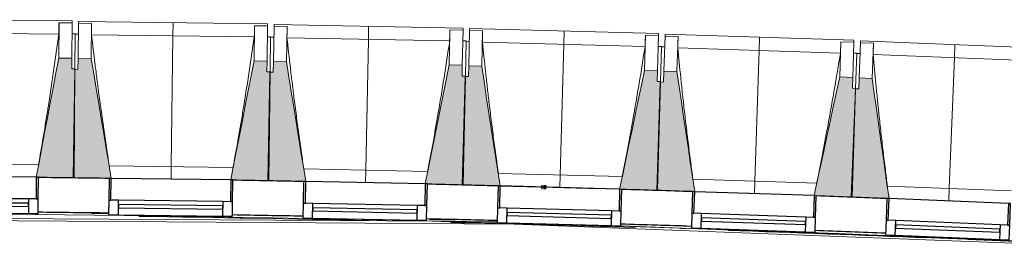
# Model space of a CAD drawing. Header units: millimetres. Extents: x -2845 to 74565, y -36590 to 13748.
# Tile 8 of 75: x 33214 to 37748, y -14446 to -13379. Entities that reach past the tile are written whole.
import ezdxf

# ---------------------------------------------------------------- set-up
doc = ezdxf.new("R2010")
doc.units = ezdxf.units.MM
doc.linetypes.add('Tiret', pattern=[2.5, 1.25, -1.25])
doc.layers.add('A-AREA', color=4, linetype='Tiret', lineweight=100, true_color=0x00ffff)
for name, color, linetype, lineweight in [('A-FLOR', 7, 'Continuous', 25), ('A-FLOR-HRAL', 7, 'Continuous', 18), ('A-GENM', 7, 'Continuous', 18), ('A-GLAZ', 7, 'Continuous', 25), ('I-WALL', 7, 'Continuous', 25), ('MUR', 7, 'Continuous', 25), ('S-BEAM', 7, 'Continuous', 18)]:
    doc.layers.add(name, color=color, linetype=linetype, lineweight=lineweight)

# ---------------------------------------------------------------- blocks, each defined once
blk = doc.blocks.new('20_MUR PREFA_01 - Type 1-3119337-2021_015_1111_DCE_1_50_N0 FINI_CFA_DIS')
at = {"layer": 'A-GENM'}
for p, q in [((0, 722.1), (0, 661.4)), ((0, 661.4), (0, 58.5)), ((0, 0.7), (0, 58.5))]:
    blk.add_line(p, q, dxfattribs=at)
blk = doc.blocks.new('B02_DC_STR_rvt-1-2021_015_1111_DCE_1_50_N0 FINI_CFA_DIS')
at = {"layer": 'S-BEAM', "lineweight": 5, "true_color": 0x787878}
for points in [[(-19704, -14107), (-19700.6, -13606.1), (-19715.6, -13606), (-19715.6, -13556), (-19775.3, -13555.6), (-19878.9, -14105.1), (-19869, -14105.2), (-19869, -14105.9), (-19765.5, -14106.6)], [(-19543.4, -14110.7), (-19543.4, -14110), (-19533.5, -14110), (-19626, -13558.6), (-19686, -13557.8), (-19686.7, -13607.8), (-19701.7, -13607.6), (-19708.4, -14108.5), (-19544.7, -14110.7)], [(-18808.5, -14120.5), (-18801.8, -13619.7), (-18816.8, -13619.5), (-18816.1, -13569.5), (-18876.1, -13568.8), (-18983.3, -14117.5), (-18973.4, -14117.6), (-18973.4, -14118.3), (-18872, -14119.7)], [(-18647.8, -14125.3), (-18647.8, -14124.6), (-18638, -14124.6), (-18726.9, -13572.7), (-18786.8, -13571.5), (-18787.8, -13621.5), (-18802.8, -13621.2), (-18812.8, -14122), (-18649, -14125.2)], [(-17913, -14139.9), (-17903, -13639.1), (-17918, -13638.8), (-17917, -13588.8), (-17977, -13587.6), (-18087.8, -14135.7), (-18077.9, -14135.9), (-18077.9, -14136.6), (-17978.6, -14138.6)], [(-17742.4, -14145.9), (-17827.8, -13592.6), (-17887.8, -13591), (-17889.1, -13641), (-17904.1, -13640.6), (-17917.3, -14141.3), (-17742.4, -14145.9)], [(-17017.6, -14165), (-17004.4, -13664.3), (-17019.4, -13663.9), (-17018.1, -13613.9), (-17078.1, -13612.4), (-17192.6, -14160.4), (-17085.2, -14163.3)], [(-16857.1, -14171.9), (-16857.1, -14171.2), (-16847.3, -14171.2), (-16928.9, -13618.3), (-16988.9, -13616.3), (-16990.5, -13666.3), (-17005.5, -13665.8), (-17022, -14166.4), (-16860.4, -14171.8)], [(-16122.5, -14196.1), (-16106, -13695.4), (-16121, -13694.9), (-16119.4, -13645), (-16179.3, -13643), (-16297.3, -14189.6), (-16287.4, -14189.9), (-16287.4, -14190.6), (-16238.4, -14192.2)], [(-15962, -14203.9), (-15961.8, -14203.2), (-15952.2, -14203.2), (-16030.2, -13649.9), (-16090.2, -13647.5), (-16092.5, -13697.5), (-16107.1, -13696.9), (-16126.9, -14197.4), (-15965.9, -14203.8)]]:
    blk.add_hatch(color=8, dxfattribs=at).paths.add_polyline_path(points)
at = {"layer": 'S-BEAM'}
for p, q in [((-19714.1, -13384.9), (-20584.1, -13378.9)), ((-19774.1, -13393.5), (-19775.3, -13555.6)), ((-19774.2, -13393.8), (-19774.1, -13393.5)), ((-19774.1, -13393.5), (-19714.1, -13393.9)), ((-19714.1, -13393.9), (-19715.3, -13556)), ((-19714.1, -13384.9), (-19714.1, -13393.9)), ((-19686, -13557.8), (-19683.8, -13395.7)), ((-19683.8, -13395.7), (-19683.7, -13386.7)), ((-19683.8, -13395.7), (-19623.8, -13396.5)), ((-18813.8, -13398.3), (-19683.7, -13386.7)), ((-19626, -13558.6), (-19623.8, -13396.5)), ((-19623.8, -13396.5), (-19623.8, -13396.8)), ((-18873.9, -13406.6), (-18876.1, -13568.7)), ((-18874, -13406.8), (-18873.9, -13406.6)), ((-18873.9, -13406.6), (-18813.9, -13407.4)), ((-18813.9, -13407.4), (-18816.1, -13569.5)), ((-18813.8, -13398.3), (-18813.9, -13407.4)), ((-18786.8, -13571.5), (-18783.6, -13409.4)), ((-18783.6, -13409.4), (-18783.4, -13400.4)), ((-18783.6, -13409.4), (-18723.6, -13410.6)), ((-17913.6, -13417.7), (-18783.4, -13400.4)), ((-18726.9, -13572.7), (-18723.6, -13410.6)), ((-18723.6, -13410.6), (-18723.6, -13410.9)), ((-17913.6, -13417.7), (-17913.8, -13426.7)), ((-19774.7, -13445.1), (-20524.2, -13439.9)), ((-19699.5, -13444), (-19714.5, -13443.9)), ((-19699.5, -13444), (-19700.6, -13606.1)), ((-19684.5, -13445.7), (-19699.5, -13445.5)), ((-18874.8, -13458.1), (-19624.3, -13448.1)), ((-18799.6, -13457.6), (-18814.6, -13457.4)), ((-18799.6, -13457.6), (-18801.8, -13619.7)), ((-18784.6, -13459.4), (-18799.6, -13459.1)), ((-17975.1, -13477.1), (-18724.4, -13462.2)), ((-17973.8, -13425.5), (-17977, -13587.6)), ((-17973.8, -13425.5), (-17913.8, -13426.7)), ((-17973.8, -13425.8), (-17973.8, -13425.5)), ((-17913.8, -13426.7), (-17917, -13588.8)), ((-17887.8, -13591), (-17883.5, -13428.9)), ((-17883.5, -13428.9), (-17883.3, -13419.9)), ((-17883.5, -13428.9), (-17823.5, -13430.5)), ((-17013.6, -13442.9), (-17883.3, -13419.9)), ((-17827.8, -13592.6), (-17823.5, -13430.5)), ((-17823.5, -13430.5), (-17823.5, -13430.8)), ((-17073.8, -13450.3), (-17078.1, -13612.4)), ((-17073.8, -13450.3), (-17013.8, -13451.9)), ((-17073.8, -13450.6), (-17073.8, -13450.3)), ((-17013.8, -13451.9), (-17018.1, -13613.9)), ((-17013.6, -13442.9), (-17013.8, -13451.9)), ((-16988.9, -13616.3), (-16983.6, -13454.3)), ((-16983.6, -13454.3), (-16983.3, -13445.3)), ((-16983.6, -13454.3), (-16923.6, -13456.3)), ((-16113.7, -13473.9), (-16983.3, -13445.3)), ((-16928.9, -13618.3), (-16923.6, -13456.3)), ((-16923.6, -13456.3), (-16923.6, -13456.6)), ((-17899.8, -13477), (-17914.8, -13476.7)), ((-17899.8, -13477), (-17903, -13639.1)), ((-17884.8, -13478.9), (-17899.8, -13478.5)), ((-17075.4, -13501.9), (-17824.7, -13482.1)), ((-17000.1, -13502.3), (-17015.1, -13501.9)), ((-17000.1, -13502.3), (-17004.4, -13664.3)), ((-16985.2, -13504.3), (-17000.2, -13503.8)), ((-16175.9, -13532.5), (-16925, -13507.9)), ((-16174, -13481), (-16179.3, -13643)), ((-16174, -13481), (-16114, -13482.9)), ((-16174, -13481.2), (-16174, -13481)), ((-16114, -13482.9), (-16119.4, -13645)), ((-16113.7, -13473.9), (-16114, -13482.9)), ((-16090.2, -13647.5), (-16083.8, -13485.6)), ((-16083.8, -13485.6), (-16083.4, -13476.5)), ((-16083.8, -13485.6), (-16023.8, -13487.9)), ((-15214.1, -13510.8), (-16083.4, -13476.5)), ((-16030.2, -13649.9), (-16023.8, -13487.9)), ((-16023.8, -13487.9), (-16023.8, -13488.2)), ((-16100.7, -13533.4), (-16115.7, -13532.9)), ((-16100.7, -13533.4), (-16106, -13695.4)), ((-16085.8, -13535.5), (-16100.7, -13534.9)), ((-15276.7, -13569), (-16025.6, -13539.5)), ((-19715.3, -13556), (-19775.3, -13555.6)), ((-19715.6, -13606), (-19715.3, -13556)), ((-19686, -13557.8), (-19686.7, -13607.8)), ((-19626, -13558.6), (-19686, -13557.8)), ((-18816.1, -13569.5), (-18876.1, -13568.7)), ((-18816.8, -13619.5), (-18816.1, -13569.5)), ((-18786.8, -13571.5), (-18787.8, -13621.5)), ((-18726.9, -13572.7), (-18786.8, -13571.5)), ((-17917, -13588.8), (-17977, -13587.6)), ((-17918, -13638.8), (-17917, -13588.8)), ((-17887.8, -13591), (-17889.1, -13641)), ((-17827.8, -13592.6), (-17887.8, -13591)), ((-19700.6, -13606.1), (-19715.6, -13606)), ((-19701.7, -13607.6), (-19708.4, -14108.5)), ((-19704, -14107), (-19700.6, -13606.1)), ((-19686.7, -13607.8), (-19701.7, -13607.6)), ((-18801.8, -13619.7), (-18816.8, -13619.5)), ((-18802.8, -13621.2), (-18812.8, -14122)), ((-18808.5, -14120.5), (-18801.8, -13619.7)), ((-18787.8, -13621.5), (-18802.8, -13621.2)), ((-17903, -13639.1), (-17918, -13638.8)), ((-17904.1, -13640.6), (-17917.3, -14141.3)), ((-17913, -14139.9), (-17903, -13639.1)), ((-17889.1, -13641), (-17904.1, -13640.6)), ((-17018.1, -13613.9), (-17078.1, -13612.4)), ((-17019.4, -13663.9), (-17018.1, -13613.9)), ((-16988.9, -13616.3), (-16990.5, -13666.3)), ((-16928.9, -13618.3), (-16988.9, -13616.3)), ((-16119.4, -13645), (-16179.3, -13643)), ((-16121, -13694.9), (-16119.4, -13645)), ((-17005.5, -13665.8), (-17022, -14166.4)), ((-17004.4, -13664.3), (-17019.4, -13663.9)), ((-17017.6, -14165), (-17004.4, -13664.3)), ((-16990.5, -13666.3), (-17005.5, -13665.8)), ((-16090.2, -13647.5), (-16092.1, -13697.5)), ((-16030.2, -13649.9), (-16090.2, -13647.5)), ((-16107.1, -13696.9), (-16126.9, -14197.4)), ((-16122.5, -14196.1), (-16106, -13695.4)), ((-16106, -13695.4), (-16121, -13694.9)), ((-16092.1, -13697.5), (-16107.1, -13696.9)), ((-20438.9, -14043.5), (-19868.4, -14047.4)), ((-19542.9, -14052.2), (-18972.4, -14059.8)), ((-18646.9, -14066.8), (-18076.5, -14078.1)), ((-17751.1, -14087.2), (-17180.8, -14102.2)), ((-19869.1, -14105.9), (-19704, -14107)), ((-19708.4, -14108.5), (-19543.4, -14110.7)), ((-18973.5, -14118.3), (-18808.5, -14120.5)), ((-18812.8, -14122), (-18647.8, -14125.3)), ((-18077.9, -14136.6), (-17913, -14139.9)), ((-17917.3, -14141.3), (-17742.4, -14145.9)), ((-16855.4, -14113.4), (-16285.2, -14132.2)), ((-17192.4, -14159.7), (-17742.5, -14145.2)), ((-17192.6, -14160.4), (-17017.6, -14165)), ((-17022, -14166.4), (-16857.1, -14171.9)), ((-15959.9, -14145.5), (-15389.9, -14168)), ((-16287.5, -14190.6), (-16122.5, -14196.1)), ((-16126.9, -14197.4), (-15962, -14203.9))]:
    blk.add_line(p, q, dxfattribs=at)
at = {"layer": 'S-BEAM', "flags": 128}
for points in [[(-19774.7, -13445.1), (-19774.6, -13434.8), (-19774.5, -13424.5), (-19774.4, -13414.3), (-19774.3, -13404), (-19774.2, -13393.8)], [(-19623.8, -13396.8), (-19623.9, -13407.1), (-19624, -13417.3), (-19624.1, -13427.6), (-19624.2, -13437.9), (-19624.3, -13448.1)], [(-18874.8, -13458.1), (-18874.7, -13447.9), (-18874.5, -13437.6), (-18874.3, -13427.4), (-18874.1, -13417.1), (-18874, -13406.8)], [(-18723.6, -13410.9), (-18723.8, -13421.1), (-18723.9, -13431.4), (-18724.1, -13441.6), (-18724.3, -13451.9), (-18724.4, -13462.2)], [(-17975.1, -13477.1), (-17974.8, -13466.8), (-17974.6, -13456.6), (-17974.3, -13446.3), (-17974.1, -13436), (-17973.8, -13425.8)], [(-17823.5, -13430.8), (-17823.7, -13441), (-17824, -13451.3), (-17824.2, -13461.6), (-17824.4, -13471.8), (-17824.7, -13482.1)], [(-17075.4, -13501.9), (-17075.1, -13491.6), (-17074.8, -13481.3), (-17074.5, -13471.1), (-17074.2, -13460.8), (-17073.8, -13450.6)], [(-16923.6, -13456.6), (-16923.9, -13466.8), (-16924.2, -13477.1), (-16924.5, -13487.3), (-16924.8, -13497.6), (-16925, -13507.9)], [(-16175.9, -13532.5), (-16175.6, -13522.3), (-16175.2, -13512), (-16174.8, -13501.7), (-16174.4, -13491.5), (-16174, -13481.2)], [(-16023.8, -13488.2), (-16024.2, -13498.4), (-16024.5, -13508.7), (-16024.9, -13519), (-16025.3, -13529.2), (-16025.6, -13539.5)], [(-19775.3, -13555.6), (-19788.2, -13624.4), (-19801.2, -13693.1), (-19814.2, -13761.9), (-19827.1, -13830.7), (-19840.1, -13899.5), (-19853.1, -13968.2), (-19866.1, -14037), (-19878.9, -14105.1)], [(-19533.5, -14110.1), (-19545, -14041.8), (-19556.5, -13972.8), (-19568.1, -13903.7), (-19579.7, -13834.7), (-19591.3, -13765.7), (-19602.9, -13696.7), (-19614.4, -13627.7), (-19626, -13558.6)], [(-18876.1, -13568.7), (-18889.5, -13637.3), (-18902.9, -13706), (-18916.3, -13774.7), (-18929.8, -13843.4), (-18943.2, -13912.1), (-18956.6, -13980.8), (-18970, -14049.5), (-18983.3, -14117.5)], [(-18637.9, -14124.8), (-18649, -14056.4), (-18660.1, -13987.3), (-18671.2, -13918.2), (-18682.3, -13849.1), (-18693.5, -13780), (-18704.6, -13710.9), (-18715.7, -13641.8), (-18726.9, -13572.7)], [(-17977, -13587.6), (-17990.9, -13656.2), (-18004.7, -13724.8), (-18018.6, -13793.4), (-18032.5, -13862), (-18046.3, -13930.6), (-18060.2, -13999.2), (-18074.1, -14067.8), (-18087.8, -14135.7)], [(-17742.4, -14145.9), (-17753.1, -14076.7), (-17763.7, -14007.6), (-17774.4, -13938.4), (-17785.1, -13869.2), (-17795.8, -13800.1), (-17806.5, -13730.9), (-17817.1, -13661.7), (-17827.8, -13592.6)], [(-17078.1, -13612.4), (-17092.4, -13680.9), (-17106.7, -13749.4), (-17121, -13817.9), (-17135.3, -13886.4), (-17149.6, -13954.9), (-17164, -14023.4), (-17178.3, -14091.9), (-17192.6, -14160.4)], [(-16847.2, -14171.5), (-16857.3, -14103), (-16867.6, -14033.7), (-16877.8, -13964.5), (-16888, -13895.3), (-16898.2, -13826), (-16908.5, -13756.8), (-16918.7, -13687.5), (-16928.9, -13618.3)], [(-16179.3, -13643), (-16194.1, -13711.4), (-16208.8, -13779.8), (-16223.6, -13848.2), (-16238.4, -13916.6), (-16253.1, -13985.1), (-16267.9, -14053.5), (-16282.6, -14121.9), (-16297.3, -14189.6)], [(-15952.1, -14203.6), (-15961.8, -14135), (-15971.6, -14065.7), (-15981.3, -13996.4), (-15991.1, -13927.1), (-16000.9, -13857.8), (-16010.7, -13788.5), (-16020.4, -13719.2), (-16030.2, -13649.9)]]:
    blk.add_lwpolyline(points, dxfattribs=at)
at = {"layer": 'S-BEAM'}
for points, knots in [([(-19868.5, -14047.4), (-19861.1, -14005.8), (-19850, -13941.5), (-19835.6, -13854.3), (-19823.8, -13780.5), (-19811.5, -13701), (-19794.5, -13587.3), (-19782.5, -13502), (-19774.7, -13445.1)], [0.0183438, 0.0183438, 0.0183438, 0.0183438, 0.2222222, 0.3333333, 0.4444444, 0.5833333, 0.7222222, 1, 1, 1, 1]), ([(-19624.3, -13448.1), (-19619, -13493.8), (-19610.8, -13562.2), (-19599.4, -13653.4), (-19589.7, -13727.5), (-19578.9, -13807.3), (-19566.9, -13892.7), (-19554.8, -13974.4), (-19546.6, -14027.5), (-19542.7, -14052.2)], [0, 0, 0, 0, 0.2222222, 0.3333333, 0.4444444, 0.5833333, 0.7222222, 0.8611111, 0.9816328, 0.9816328, 0.9816328, 0.9816328]), ([(-18972.5, -14059.9), (-18964.9, -14018.3), (-18953.3, -13954.1), (-18938.4, -13867), (-18926.1, -13793.3), (-18913.3, -13713.8), (-18895.6, -13600.2), (-18883, -13515), (-18874.8, -13458.1)], [0.0183438, 0.0183438, 0.0183438, 0.0183438, 0.2222222, 0.3333333, 0.4444444, 0.5833333, 0.7222222, 1, 1, 1, 1]), ([(-18724.4, -13462.2), (-18719.4, -13507.9), (-18711.7, -13576.4), (-18700.8, -13667.6), (-18691.6, -13741.8), (-18681.4, -13821.6), (-18669.9, -13907.1), (-18658.4, -13988.9), (-18650.5, -14042.1), (-18646.8, -14066.8)], [0, 0, 0, 0, 0.2222222, 0.3333333, 0.4444444, 0.5833333, 0.7222222, 0.8611111, 0.9816328, 0.9816328, 0.9816328, 0.9816328]), ([(-18076.7, -14078.1), (-18068.7, -14036.6), (-18056.8, -13972.5), (-18041.3, -13885.5), (-18028.5, -13811.9), (-18015.1, -13732.5), (-17996.7, -13619), (-17983.6, -13533.9), (-17975.1, -13477.1)], [0.0183438, 0.0183438, 0.0183438, 0.0183438, 0.2222222, 0.3333333, 0.4444444, 0.5833333, 0.7222222, 1, 1, 1, 1]), ([(-17824.7, -13482.1), (-17820, -13527.8), (-17812.7, -13596.3), (-17802.4, -13687.7), (-17793.7, -13761.9), (-17784, -13841.8), (-17773, -13927.4), (-17762, -14009.2), (-17754.5, -14062.5), (-17751, -14087.2)], [0, 0, 0, 0, 0.2222222, 0.3333333, 0.4444444, 0.5833333, 0.7222222, 0.8611111, 0.9816328, 0.9816328, 0.9816328, 0.9816328]), ([(-17180.9, -14102.2), (-17172.7, -14060.8), (-17160.4, -13996.7), (-17144.3, -13909.9), (-17131, -13836.3), (-17117.1, -13757), (-17098, -13643.7), (-17084.3, -13558.6), (-17075.4, -13501.9)], [0.0183438, 0.0183438, 0.0183438, 0.0183438, 0.2222222, 0.3333333, 0.4444444, 0.5833333, 0.7222222, 1, 1, 1, 1]), ([(-16925, -13507.9), (-16920.7, -13553.6), (-16913.8, -13622.2), (-16904.1, -13713.6), (-16895.9, -13787.9), (-16886.7, -13867.8), (-16876.3, -13953.5), (-16865.8, -14035.4), (-16858.7, -14088.7), (-16855.3, -14113.4)], [0, 0, 0, 0, 0.2222222, 0.3333333, 0.4444444, 0.5833333, 0.7222222, 0.8611111, 0.9816328, 0.9816328, 0.9816328, 0.9816328]), ([(-16285.4, -14132.2), (-16276.9, -14090.8), (-16264.1, -14026.8), (-16247.4, -13940), (-16233.7, -13866.6), (-16219.3, -13787.4), (-16199.4, -13674.2), (-16185.2, -13589.2), (-16175.9, -13532.5)], [0.0183438, 0.0183438, 0.0183438, 0.0183438, 0.2222222, 0.3333333, 0.4444444, 0.5833333, 0.7222222, 1, 1, 1, 1]), ([(-16025.6, -13539.5), (-16021.5, -13585.3), (-16015.1, -13653.9), (-16006, -13745.3), (-15998.3, -13819.7), (-15989.6, -13899.7), (-15979.8, -13985.4), (-15969.8, -14067.4), (-15963.1, -14120.7), (-15959.8, -14145.5)], [0, 0, 0, 0, 0.2222222, 0.3333333, 0.4444444, 0.5833333, 0.7222222, 0.8611111, 0.9816328, 0.9816328, 0.9816328, 0.9816328])]:
    blk.add_open_spline(points, degree=3, knots=knots, dxfattribs=at)
at = {"layer": 'S-BEAM', "color": 5, "lineweight": 25, "true_color": 0x0000ff}
for p, rotation in [((-19258.4, -14114.5), 359.2337380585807), ((-18362.9, -14130.9), 358.8606716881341), ((-17467.5, -14153.2), 358.4876053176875), ((-16572.3, -14181.2), 358.1145389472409), ((-15677.2, -14215.2), 357.7414725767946)]:
    blk.add_blockref('20_MUR PREFA_01 - Type 1-3119337-2021_015_1111_DCE_1_50_N0 FINI_CFA_DIS', p, dxfattribs=dict(at, rotation=rotation))
blk = doc.blocks.new('XXX_VIDE FENETRE - 550-377501-2021_015_1111_DCE_1_50_N0 FINI_CFA_DIS')
at = {"layer": 'A-GLAZ'}
for p, q in [((-285, 0), (-285, -100)), ((-275, 0), (-285, 0)), ((275, 0), (-275, 0)), ((-275, -100), (-275, 0)), ((285, 0), (275, 0)), ((275, 0), (275, -100)), ((285, -100), (285, 0)), ((-285, -100), (-275, -100)), ((-240, -100), (-285, -100)), ((-285, -100), (-285, -167.5)), ((-240, -167.5), (-240, -100)), ((240, -100), (-240, -100)), ((240, -100), (240, -167.5)), ((285, -100), (240, -100)), ((275, -100), (285, -100)), ((285, -167.5), (285, -100)), ((-285, -167.5), (-240, -167.5)), ((-240, -167.5), (240, -167.5)), ((240, -167.5), (285, -167.5))]:
    blk.add_line(p, q, dxfattribs=at)
at = {"layer": 'A-GLAZ', "color": 173, "true_color": 0x5c63b1}
for p, q in [((240, -120), (-240, -120)), ((-240, -120), (-240, -135)), ((-240, -135), (240, -135)), ((240, -135), (240, -120))]:
    blk.add_line(p, q, dxfattribs=at)
blk = doc.blocks.new('Garde-corps - Garde-corps-505471-2021_015_1111_DCE_1_50_N0 FINI_CFA_DIS')
at = {"layer": 'A-FLOR-HRAL'}
for p, q in [((-22974.4, -14275.7), (-17756.7, -14309.4)), ((-19624.6, -14272.3), (-19545.6, -14273.3)), ((-18067.8, -14300.4), (-17951.9, -14303.2)), ((-17265.9, -14326.2), (-14802.9, -14420.9)), ((-16911, -14341.6), (-16886.7, -14342.3))]:
    blk.add_line(p, q, dxfattribs=at)
at = {"layer": 'A-FLOR-HRAL', "flags": 128}
blk.add_lwpolyline([(-23168.9, -14284.7), (-17678.6, -14320.7), (-14410.7, -14446.4)], dxfattribs=at)
at = {"layer": 'A-FLOR-HRAL'}
for radius, start, end in [(137273, 87.112212, 90.771971), (137283.1, 89.258184, 89.393671), (137283.1, 88.884802, 89.020289), (137269.6, 88.757072, 89.199903), (137283.1, 88.51142, 88.646908), (137269.6, 88.245826, 88.601253), (137283.1, 88.138038, 88.273526), (137269.6, 87.683989, 88.067454), (137283.1, 87.764656, 87.900145), (137271.2, 87.635574, 87.86658), (137269.6, 87.113668, 87.605372)]:
    blk.add_arc((-21322.9, -151541.9), radius, start, end, dxfattribs=at)
blk = doc.blocks.new('B02_ARC_rvt-1-2021_015_1111_DCE_1_50_N0 FINI_CFA_DIS')
at = {"layer": 'A-AREA'}
blk.add_line((-17552.4, -14150.5), (-17530.8, -14151.1), dxfattribs=at)
at = {"layer": 'A-FLOR'}
for p, q in [((-19545.5, -14270.3), (-19625.1, -14269.3)), ((-17951.2, -14300.2), (-18081.1, -14297.1)), ((-16909.6, -14329.7), (-17072.6, -14324.6)), ((-16862.3, -14331.3), (-16901.4, -14330))]:
    blk.add_line(p, q, dxfattribs=at)
at = {"layer": 'I-WALL'}
blk.add_line((-17752.4, -14145.8), (-17752.4, -14145.2), dxfattribs=at)
for radius, start, end in [(137443.1, 89.258155, 89.39392), (137443.1, 88.884774, 89.020539), (137443.1, 88.511392, 88.647158), (137443.1, 88.138011, 88.273776), (137443.1, 87.764629, 87.900395), (137283.1, 89.258183, 89.393672), (137283.1, 88.884802, 89.020291), (137283.1, 88.51142, 88.646909), (137283.1, 88.138038, 88.273527), (137283.1, 87.764656, 87.900145)]:
    blk.add_arc((-21322.9, -151541.9), radius, start, end, dxfattribs=at)
at = {"layer": 'MUR'}
blk.add_arc((-21322.9, -151541.9), 137443.1, 88.327609, 88.50726, dxfattribs=at)
at = {"layer": 'A-FLOR-HRAL', "lineweight": 18}
blk.add_blockref('Garde-corps - Garde-corps-505471-2021_015_1111_DCE_1_50_N0 FINI_CFA_DIS', (0, 0), dxfattribs=at)
at = {"layer": 'A-GLAZ', "lineweight": 18}
for p, rotation in [((-20154, -14103.2), 359.606804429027), ((-19258.4, -14113.8), 359.2337380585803), ((-18362.9, -14130.2), 358.8606716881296), ((-17467.5, -14153.3), 358.4876053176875), ((-16572.2, -14180.6), 358.1145389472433), ((-15677.2, -14214.5), 357.7414725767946)]:
    blk.add_blockref('XXX_VIDE FENETRE - 550-377501-2021_015_1111_DCE_1_50_N0 FINI_CFA_DIS', p, dxfattribs=dict(at, rotation=rotation))

msp = doc.modelspace()

# ---------------------------------------------------------------- block references
at = {"lineweight": 5}
for name in ['B02_DC_STR_rvt-1-2021_015_1111_DCE_1_50_N0 FINI_CFA_DIS', 'B02_ARC_rvt-1-2021_015_1111_DCE_1_50_N0 FINI_CFA_DIS']:
    msp.add_blockref(name, (53169.3, 0), dxfattribs=at)

doc.saveas('drawing.dxf')
